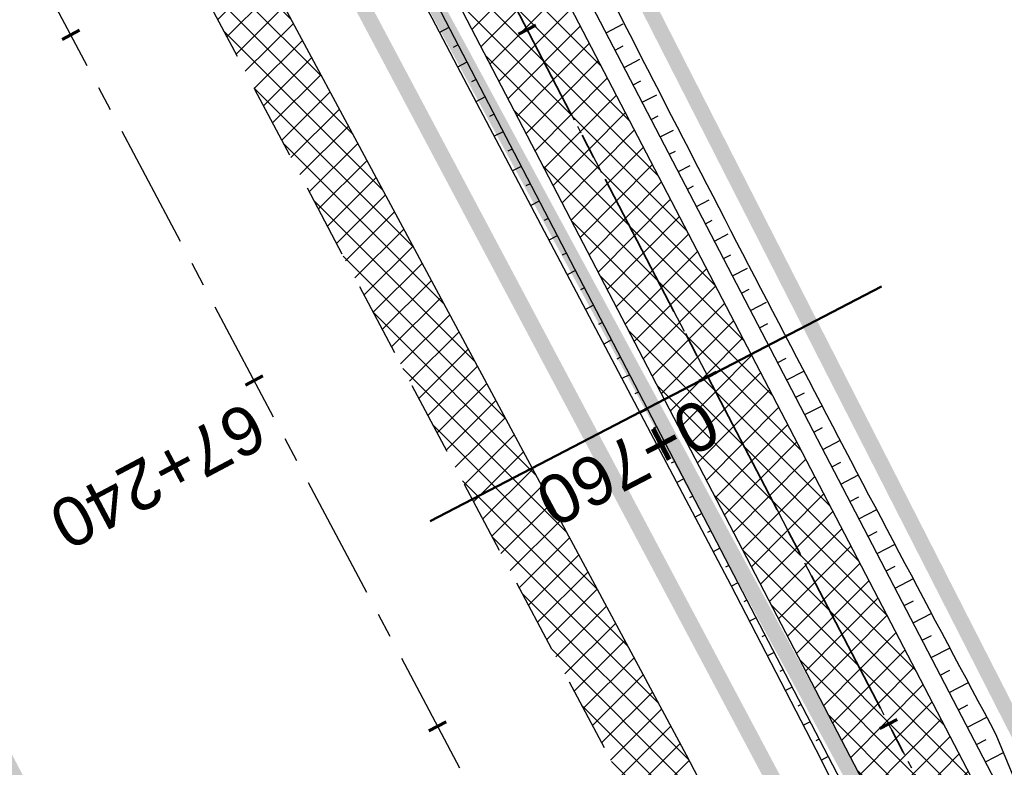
# Model space of a CAD drawing. Header units: metres. Extents: x 7529682 to 7533711, y 5721195 to 5727842.
# Tile 192 of 232: x 7530054 to 7530079, y 5727116 to 5727135. Entities that reach past the tile are written whole.
import ezdxf

# ---------------------------------------------------------------- set-up
doc = ezdxf.new("R2010")
doc.units = ezdxf.units.M
for name, pattern in [('817-dzialki-09-05-04$0$HIDDEN', [0.375, 0.25, -0.125]), ('ACAD_ISO05W100', [33, 24, -3, 0, -3, 0, -3]), ('CENTER', [50.800000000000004, 31.75, -6.35, 6.35, -6.35]), ('CENTER2', [28.575000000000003, 19.05, -3.175, 3.175, -3.175]), ('HIDDEN', [9.524999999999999, 6.35, -3.175])]:
    doc.linetypes.add(name, pattern=pattern)
for name, color, linetype in [('C-DROGI-SYTUACJA', 7, 'Continuous'), ('C-DROGI-SYTUACJA-ETYKIETY', 7, 'Continuous'), ('D-hatch-pobocza', 131, 'Continuous'), ('D-pobocza', 60, 'Continuous'), ('D-rowy', 160, 'Continuous'), ('D-skarpa', 2, 'Continuous'), ('D-skarpa-kreskowanie', 2, 'Continuous')]:
    doc.layers.add(name, color=color, linetype=linetype)
for name, color, linetype, lineweight, true_color in [('D-hatch-ciag-pieszo-rowerowy', 7, 'Continuous', 13, 0xff9f80), ('D-LR-etap-III', 7, '817-dzialki-09-05-04$0$HIDDEN', 50, 0x00008f), ('D-przekroje-pop', 7, 'Continuous', 50, 0x000099)]:
    doc.layers.add(name, color=color, linetype=linetype, lineweight=lineweight, true_color=true_color)
for name, color, linetype, lineweight in [('D-krawędzie', 3, 'Continuous', 30), ('D-obrzeża', 2, 'Continuous', 30), ('D-oś', 10, 'CENTER', 30), ('D-pas-drogowy', 7, 'ACAD_ISO05W100', 50)]:
    doc.layers.add(name, color=color, linetype=linetype, lineweight=lineweight)
doc.layers.add('poprzeczki', color=7, linetype='Continuous', true_color=0x0000c7)
doc.styles.get("Standard").update_dxf_attribs({"font": 'arial.ttf'})
pattern_1 = [(45, (0, 0), (-0.3367596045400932, 0.3367596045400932), []), (135, (0, 0), (-0.3367596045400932, -0.3367596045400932), [])]

# ---------------------------------------------------------------- blocks, each defined once
blk = doc.blocks.new('AeccTickLine')
at = {"color": 0, "linetype": 'ByBlock', "lineweight": -2}
blk.add_line((0, 1), (-3.673819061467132e-16, -1), dxfattribs=at)

msp = doc.modelspace()

# ---------------------------------------------------------------- hatches: boundary and pattern name
at = {"layer": 'D-hatch-ciag-pieszo-rowerowy'}
h = msp.add_hatch(dxfattribs=at)
h.set_pattern_fill('ANSI37', color=256, scale=0.15, style=0)
h.set_pattern_definition(pattern_1)
h.paths.add_polyline_path([(7530087.678862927, 5727092.355615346), (7530089.82643199, 5727093.64472505), (7530088.918086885, 5727095.394145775), (7530067.691098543, 5727136.189728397), (7530050.056161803, 5727169.469378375), (7530031.715691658, 5727204.15672467), (7530016.02393302, 5727233.701768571), (7529998.202331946, 5727267.633669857), (7529996.200073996, 5727266.069395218), (7530013.813315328, 5727232.534205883), (7530029.506689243, 5727202.986120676), (7530047.847139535, 5727168.298814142), (7530065.47768309, 5727135.027454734), (7530086.699342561, 5727094.242115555)])
at = {"layer": 'D-hatch-pobocza'}
h = msp.add_hatch(dxfattribs=at)
h.set_pattern_fill('ANSI37', color=256, scale=0.15, style=0)
h.set_pattern_definition(pattern_1)
h.paths.add_polyline_path([(7530033.2, 5727187.89), (7530019.74, 5727212.96), (7530009.309999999, 5727233.03), (7529993.271317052, 5727263.708224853), (7529991.73786403, 5727262.451863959), (7530006.701701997, 5727234.141132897), (7530044.198460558, 5727163.133456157), (7530082.890091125, 5727090.20043586), (7530088.410620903, 5727079.7730674), (7530090.482093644, 5727079.127608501), (7530082.53, 5727094.32), (7530071.3, 5727115.82), (7530059.019999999, 5727138.69), (7530045.92, 5727163.31)])

# ---------------------------------------------------------------- linework, layer by layer
at = {"layer": 'C-DROGI-SYTUACJA', "color": 10, "linetype": 'CENTER2', "lineweight": 35, "ltscale": 0.2}
msp.add_lwpolyline([(7529994.784814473, 5727271.452278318), (7530014.918624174, 5727233.117987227), (7530030.611190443, 5727203.571422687), (7530048.95165067, 5727168.884096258), (7530066.58439081, 5727135.608591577), (7530088.791572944, 5727092.929201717), (7530119.442360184, 5727037.047053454), (7530133.979593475, 5727010.093640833), (7530160.01702296, 5726961.449550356), (7530183.786607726, 5726917.332915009), (7530204.666096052, 5726877.528243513), (7530227.908566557, 5726832.904262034), (7530259.102442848, 5726774.825526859, 0.06358496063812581), (7530264.988877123, 5726766.578101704), (7530268.469625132, 5726762.818326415, -0.06508397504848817), (7530272.968742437, 5726756.474687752), (7530281.4242284, 5726740.503672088, -0.06508397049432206), (7530284.141528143, 5726733.216691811), (7530284.890711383, 5726729.972348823, 0.06446268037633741), (7530289.361782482, 5726717.936811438), (7530322.483990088, 5726654.998261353), (7530339.922145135, 5726621.886334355)], format="xyb", dxfattribs=at)
at = {"layer": 'D-krawędzie', "linetype": 'HIDDEN', "ltscale": 0.3}
msp.add_lwpolyline([(7529971.475882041, 5727300.786382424), (7530006.701701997, 5727234.141132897), (7530044.198460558, 5727163.133456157), (7530082.890091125, 5727090.20043586), (7530098.687472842, 5727060.36179238), (7530131.997785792, 5726997.210008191), (7530163.821737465, 5726937.096607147), (7530204.081352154, 5726861.012519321), (7530247.819962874, 5726778.438272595), (7530252.219999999, 5726770.26), (7530259.735272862, 5726756.89951491), (7530263.781713, 5726749.286762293), (7530270.196482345, 5726737.095956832), (7530272.433334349, 5726732.818899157), (7530276.00888925, 5726725.597700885), (7530279.7, 5726718.02), (7530284.501430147, 5726708.939695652), (7530291.375516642, 5726695.939652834), (7530296.045865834, 5726687.107244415), (7530304.46414878, 5726671.186868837), (7530316.603827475, 5726648.181421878)], dxfattribs=at)
at = {"layer": 'D-LR-etap-III', "ltscale": 10, "flags": 128}
msp.add_lwpolyline([(7531750.474471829, 5723895.103125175, 0.4, 0.4, 0), (7531750.505, 5723895.13, 0.4, 0.4, 0), (7531682.71, 5724022.92, 0.4, 0.4, 0), (7531619.177023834, 5724147.203692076, 0.4, 0.4, 0), (7531592.308960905, 5724198.48863389, 0.4, 0.4, 0), (7531553.263875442, 5724272.918564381, 0.4, 0.4, 0), (7531504.019999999, 5724366.79, 0.4, 0.4, 0), (7531482.09, 5724407.62, 0.4, 0.4, 0), (7531412.350402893, 5724541.182759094, 0.4, 0.4, 0), (7531388.463669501, 5724586.929768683, 0.4, 0.4, 0), (7531345.12, 5724669.94, 0.4, 0.4, 0), (7531127.66, 5725081.67, 0.4, 0.4, 0), (7531059.253139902, 5725211.040795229, 0.4, 0.4, 0), (7531008.007244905, 5725307.953830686, 0.4, 0.4, 0), (7530964.181635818, 5725390.835555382, 0.4, 0.4, 0), (7530914.557354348, 5725484.683561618, 0.4, 0.4, 0), (7530865.243241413, 5725577.493975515, 0.4, 0.4, 0), (7530840.085257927, 5725624.058651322, 0.4, 0.4, 0), (7530802.559525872, 5725694.924584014, 0.4, 0.4, 0), (7530755.54, 5725787.51, 0.4, 0.4, 0), (7530708.717810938, 5725876.303221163, 0.4, 0.4, 0), (7530695.12, 5725902.09, 0.4, 0.4, 0), (7530642.91397006, 5726001.07839487, 0.4, 0.4, 0), (7530634.934723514, 5726016.146615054, 0.4, 0.4, 0), (7530610.820000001, 5726061.929999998, 0.4, 0.4, 0), (7530610.820000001, 5726061.929999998, 0.4, 0.4, 0), (7530607.21, 5726063.51, 0.4, 0.4, 0), (7530597.42, 5726080.68, 0.4, 0.4, 0), (7530591.16, 5726088.44, 0.4, 0.4, 0), (7530581.28, 5726107.21, 0.4, 0.4, 0), (7530571.29, 5726130.56, 0.4, 0.4, 0), (7530549.554994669, 5726171.527317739, 0.4, 0.4, 0), (7530531.014309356, 5726206.473807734, 0.4, 0.4, 0), (7530516.461208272, 5726236.016618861, 0.4, 0.4, 0), (7530500.798929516, 5726266.141265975, 0.4, 0.4, 0), (7530491.349999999, 5726283.94, 0.4, 0.4, 0), (7530482.4, 5726303.41, 0.4, 0.4, 0), (7530482.4, 5726303.41, 0.4, 0.4, 0), (7530450.41, 5726357.28, 0.4, 0.4, 0), (7530397.759396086, 5726458.499907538, 0.4, 0.4, 0), (7530334.707815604, 5726583.664702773, 0.4, 0.4, 0), (7530303.939274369, 5726645.167943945, 0.4, 0.4, 0), (7530300.509779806, 5726651.777515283, 0.4, 0.4, 0), (7530289.213532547, 5726671.966724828, 0.4, 0.4, 0), (7530281.54, 5726685.57, 0.4, 0.4, 0), (7530261.37085633, 5726724.163374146, 0.4, 0.4, 0), (7530254.03, 5726738.21, 0.4, 0.4, 0), (7530197.219999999, 5726845.06, 0.4, 0.4, 0), (7530194.71, 5726849.15, 0.4, 0.4, 0), (7530195.92, 5726850.75, 0.4, 0.4, 0), (7530170.546669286, 5726892.961489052, 0.4, 0.4, 0), (7530143.174718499, 5726945.065838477, 0.4, 0.4, 0), (7530105.059999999, 5727018.32, 0.4, 0.4, 0), (7530100.059999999, 5727027.16, 0.4, 0.4, 0), (7530062.318670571, 5727099.625398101, 0.4, 0.4, 0), (7530015.378537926, 5727189.420463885, 0.4, 0.4, 0), (7529983.207960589, 5727250.206596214, 0.4, 0.4, 0), (7529953.284293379, 5727306.74720398, 0.4, 0.4, 0), (7529900.67053443, 5727406.15903814, 0.4, 0.4, 0), (7529890.630239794, 5727425.131178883, 0.4, 0.4, 0), (7529875.155383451, 5727454.426350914, 0.4, 0.4, 0), (7529857.560096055, 5727487.787346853, 0.4, 0.4, 0), (7529835.194401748, 5727530.19312405, 0.4, 0.4, 0), (7529811.740544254, 5727574.662079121, 0.4, 0.4, 0), (7529792.101859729, 5727611.922638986, 0.4, 0.4, 0), (7529768.066117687, 5727657.469613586, 0.4, 0.4, 0), (7529755.210566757, 5727682.131373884, 0.4, 0.4, 0), (7529753.309999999, 5727681.13, 0.4, 0.4, 0), (7529739.21, 5727707.77, 0.4, 0.4, 0), (7529735.394745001, 5727711.251990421, 0.4, 0.4, 0), (7529725.42, 5727730.2, 0.4, 0.4, 0), (7529723.55, 5727729.88, 0.4, 0.4, 0), (7529695.566668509, 5727782.932080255, 0.4, 0.4, 0), (7529717.67971874, 5727794.024357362, 0.4, 0.4, 0), (7529736.274870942, 5727758.647400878, 0.4, 0.4, 0), (7529736.274870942, 5727758.647400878, 0.4, 0.4, 0), (7529744.511003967, 5727750.406106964, 0.4, 0.4, 0), (7529744.511003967, 5727750.406106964, 0.4, 0.4, 0), (7529750.282568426, 5727738.549848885, 0.4, 0.4, 0), (7529777.108510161, 5727687.569424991, 0.4, 0.4, 0), (7529796.51537536, 5727651.329932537, 0.4, 0.4, 0), (7529814.937945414, 5727616.793170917, 0.4, 0.4, 0), (7529839.006722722, 5727572.303976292, 0.4, 0.4, 0), (7529860.617626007, 5727532.509108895, 0.4, 0.4, 0), (7529882.348967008, 5727491.504261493, 0.4, 0.4, 0), (7529904.865139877, 5727449.096370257, 0.4, 0.4, 0), (7529920.747384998, 5727418.884773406, 0.4, 0.4, 0), (7529946.676504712, 5727368.547487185, 0.4, 0.4, 0), (7529972.024701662, 5727320.573310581, 0.4, 0.4, 0), (7529987.740014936, 5727290.153392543, 0.4, 0.4, 0), (7529996.497385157, 5727273.661630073, 0.4, 0.4, 0), (7530017.541471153, 5727234.202689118, 0.4, 0.4, 0), (7530033.053657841, 5727204.864166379, 0.4, 0.4, 0), (7530051.622983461, 5727170.222745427, 0.4, 0.4, 0), (7530069.276612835, 5727137.015751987, 0.4, 0.4, 0), (7530089.385386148, 5727097.533639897, 0.4, 0.4, 0), (7530109.712512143, 5727060.746615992, 0.4, 0.4, 0), (7530136.769722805, 5727011.640131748, 0.4, 0.4, 0), (7530162.446686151, 5726962.743777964, 0.4, 0.4, 0), (7530187.674104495, 5726916.992101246, 0.4, 0.4, 0), (7530207.820739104, 5726879.335323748, 0.4, 0.4, 0), (7530230.625609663, 5726834.518686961, 0.4, 0.4, 0), (7530262.288093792, 5726776.61832811, 0.4, 0.4, 0), (7530277.509672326, 5726760.213143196, 0.4, 0.4, 0), (7530286.036865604, 5726744.106684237, 0.4, 0.4, 0), (7530288.097472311, 5726735.884066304, 0.4, 0.4, 0), (7530290.393870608, 5726725.046963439, 0.4, 0.4, 0), (7530296.17664807, 5726713.582980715, 0.4, 0.4, 0), (7530302.726195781, 5726701.18226779, 0.4, 0.4, 0), (7530325.685047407, 5726657.466383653, 0.4, 0.4, 0), (7530343.243978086, 5726623.648592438, 0.4, 0.4, 0), (7530360.229820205, 5726591.746871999, 0.4, 0.4, 0), (7530383.20855044, 5726548.059469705, 0.4, 0.4, 0), (7530406.017875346, 5726503.605514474, 0.4, 0.4, 0), (7530427.464919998, 5726462.620289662, 0.4, 0.4, 0), (7530447.9278544, 5726424.388014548, 0.4, 0.4, 0), (7530471.126878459, 5726379.920667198, 0.4, 0.4, 0), (7530490.501003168, 5726343.033350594, 0.4, 0.4, 0), (7530509.499458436, 5726306.733076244, 0.4, 0.4, 0), (7530529.890269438, 5726267.244072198, 0.4, 0.4, 0), (7530543.852446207, 5726238.990319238, 0.4, 0.4, 0), (7530554.808897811, 5726218.943990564, 0.4, 0.4, 0), (7530559.027108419, 5726212.223286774, 0.4, 0.4, 0), (7530563.060988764, 5726206.409670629, 0.4, 0.4, 0), (7530566.93354971, 5726200.463543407, 0.4, 0.4, 0), (7530569.771022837, 5726194.901501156, 0.4, 0.4, 0), (7530571.47319415, 5726191.282350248, 0.4, 0.4, 0), (7530572.839142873, 5726188.024533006, 0.4, 0.4, 0), (7530575.295071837, 5726182.034664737, 0.4, 0.4, 0), (7530579.736851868, 5726173.306070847, 0.4, 0.4, 0), (7530583.3, 5726167.41, 0.4, 0.4, 0), (7530593.4, 5726163.33, 0.4, 0.4, 0), (7530598.618375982, 5726155.264489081, 0.4, 0.4, 0), (7530608.258304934, 5726140.497132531, 0.4, 0.4, 0), (7530603.269999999, 5726136.83, 0.4, 0.4, 0), (7530606.53, 5726131.84, 0.4, 0.4, 0), (7530604.239057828, 5726124.21679044, 0.4, 0.4, 0), (7530605.847136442, 5726121.630127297, 0.4, 0.4, 0), (7530608.971611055, 5726116.164124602, 0.4, 0.4, 0), (7530618.114293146, 5726097.791111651, 0.4, 0.4, 0), (7530651.213125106, 5726034.959524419, 0.4, 0.4, 0), (7530670.243741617, 5725998.61095082, 0.4, 0.4, 0), (7530698.075474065, 5725945.952624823, 0.4, 0.4, 0), (7530716.505955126, 5725911.3051464, 0.4, 0.4, 0), (7530735.223454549, 5725875.667401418, 0.4, 0.4, 0), (7530752.504235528, 5725842.154920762, 0.4, 0.4, 0), (7530778.310652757, 5725793.501254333, 0.4, 0.4, 0), (7530797.499961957, 5725756.381811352, 0.4, 0.4, 0), (7530812.518974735, 5725728.28874362, 0.4, 0.4, 0), (7530820.039295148, 5725713.160404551, 0.4, 0.4, 0), (7530822.422446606, 5725710.193574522, 0.4, 0.4, 0), (7530833.154893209, 5725688.800634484, 0.4, 0.4, 0), (7530849.629354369, 5725656.158601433, 0.4, 0.4, 0), (7530867.98290276, 5725621.963939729, 0.4, 0.4, 0), (7530872.629809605, 5725612.88760475, 0.4, 0.4, 0), (7530880.354488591, 5725597.594500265, 0.4, 0.4, 0), (7530883.839446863, 5725593.389159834, 0.4, 0.4, 0), (7530891.782113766, 5725587.763349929, 0.4, 0.4, 0), (7530895.038670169, 5725584.280746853, 0.4, 0.4, 0), (7530897.033644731, 5725580.941110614, 0.4, 0.4, 0), (7530900.951646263, 5725579.945856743, 0.4, 0.4, 0), (7530904.80970798, 5725571.977328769, 0.4, 0.4, 0), (7530903.682362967, 5725568.566434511, 0.4, 0.4, 0), (7530908.900614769, 5725558.844845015, 0.4, 0.4, 0), (7530910.252030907, 5725545.671606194, 0.4, 0.4, 0), (7530912.872986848, 5725538.645543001, 0.4, 0.4, 0), (7530945.278171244, 5725478.464284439, 0.4, 0.4, 0), (7530959.692318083, 5725450.24628822, 0.4, 0.4, 0), (7531002.82670893, 5725368.192370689, 0.4, 0.4, 0), (7531044.703532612, 5725290.314293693, 0.4, 0.4, 0), (7531064.098839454, 5725253.212562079, 0.4, 0.4, 0), (7531083.010253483, 5725216.677517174, 0.4, 0.4, 0), (7531113.013137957, 5725158.465613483, 0.4, 0.4, 0), (7531137.364304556, 5725113.07076138, 0.4, 0.4, 0), (7531150.830830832, 5725086.711759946, 0.4, 0.4, 0), (7531159.745663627, 5725076.640848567, 0.4, 0.4, 0), (7531166.309999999, 5725074.58, 0.4, 0.4, 0), (7531172.29, 5725062.58, 0.4, 0.4, 0), (7531170.589828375, 5725055.605912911, 0.4, 0.4, 0), (7531173.732823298, 5725044.080706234, 0.4, 0.4, 0), (7531215.342008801, 5724964.859648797, 0.4, 0.4, 0), (7531238.054496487, 5724921.684649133, 0.4, 0.4, 0), (7531262.389821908, 5724875.282876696, 0.4, 0.4, 0), (7531295.587160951, 5724811.265731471, 0.4, 0.4, 0), (7531348.487908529, 5724712.362812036, 0.4, 0.4, 0), (7531363.740817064, 5724682.68394264, 0.4, 0.4, 0), (7531366.986905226, 5724675.865317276, 0.4, 0.4, 0), (7531382.541261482, 5724646.110625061, 0.4, 0.4, 0), (7531401.299165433, 5724610.874551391, 0.4, 0.4, 0), (7531428.964837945, 5724558.862274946, 0.4, 0.4, 0), (7531449.111202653, 5724520.397801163, 0.4, 0.4, 0), (7531477.292992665, 5724465.831467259, 0.4, 0.4, 0), (7531500.996290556, 5724421.112506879, 0.4, 0.4, 0), (7531512.121834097, 5724400.549045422, 0.4, 0.4, 0), (7531513.78163794, 5724396.757451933, 0.4, 0.4, 0), (7531526.32, 5724379.39, 0.4, 0.4, 0), (7531566.783642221, 5724302.73628205, 0.4, 0.4, 0), (7531578.579156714, 5724282.774819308, 0.4, 0.4, 0), (7531584.232619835, 5724273.111246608, 0.4, 0.4, 0), (7531590.109283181, 5724263.508189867, 0.4, 0.4, 0), (7531593.027899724, 5724258.771479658, 0.4, 0.4, 0), (7531595.711841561, 5724254.226824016, 0.4, 0.4, 0), (7531601.659976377, 5724243.898197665, 0.4, 0.4, 0), (7531606.097733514, 5724235.986407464, 0.4, 0.4, 0), (7531609.382207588, 5724230.799061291, 0.4, 0.4, 0), (7531611.580260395, 5724227.671180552, 0.4, 0.4, 0), (7531612.707802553, 5724225.86410867, 0.4, 0.4, 0), (7531618.665224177, 5724214.480919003, 0.4, 0.4, 0), (7531619.885522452, 5724212.333950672, 0.4, 0.4, 0), (7531620.931818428, 5724210.787064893, 0.4, 0.4, 0), (7531623.518605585, 5724207.111542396, 0.4, 0.4, 0), (7531626.143926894, 5724203.61306897, 0.4, 0.4, 0), (7531632.022984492, 5724196.485954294, 0.4, 0.4, 0), (7531653.949089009, 5724152.617641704, 0.4, 0.4, 0), (7531656.750690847, 5724143.103797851, 0.4, 0.4, 0), (7531659.61440691, 5724133.254504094, 0.4, 0.4, 0), (7531661.627147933, 5724128.646047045, 0.4, 0.4, 0.01093811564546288), (7531674.314987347, 5724101.43546424, 0.4, 0.4, 0), (7531685.137626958, 5724081.408252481, 0.4, 0.4, 0), (7531692.159945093, 5724066.277333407, 0.4, 0.4, 0), (7531699.662164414, 5724051.388120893, 0.4, 0.4, 0), (7531704.480624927, 5724040.808561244, 0.4, 0.4, 0), (7531704.480624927, 5724040.808561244, 0.4, 0.4, 0), (7531704.401251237, 5724037.368913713, 0.4, 0.4, 0), (7531720.383609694, 5724003.441317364, 0.4, 0.4, 0), (7531728.79890528, 5723986.206298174, 0.4, 0.4, 0), (7531733.237926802, 5723977.192631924, 0.4, 0.4, 0), (7531736.750027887, 5723969.505210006, 0.4, 0.4, 0), (7531737.336143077, 5723968.518916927, 0.4, 0.4, 0), (7531738.285051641, 5723967.699360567, 0.4, 0.4, 0), (7531742.180915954, 5723962.346428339, 0.4, 0.4, 0), (7531744.286141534, 5723958.615526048, 0.4, 0.4, 0), (7531755.393260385, 5723944.192617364, 0.4, 0.4, 0), (7531758.69, 5723936.76, 0.4, 0.4, 0), (7531780.08, 5723929.25, 0.4, 0.4, 0), (7531792.611989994, 5723906.337708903, 0.4, 0.4, 0), (7531792.611989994, 5723906.337708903, 0.4, 0.4, 0), (7531756.962094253, 5723883.055323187, 0.4, 0.4, 0), (7531750.46, 5723895.130000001, 0.4, 0.4, 0), (7531750.46, 5723895.130000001, 0, 0, 0)], format="xyseb", dxfattribs=at)
at = {"layer": 'D-obrzeża'}
for points in [[(7530255.070830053, 5726779.690066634), (7530226.803596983, 5726832.319792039), (7530203.558300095, 5726876.949199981), (7530182.682878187, 5726916.746119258), (7530158.915773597, 5726960.858151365), (7530132.878471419, 5727009.502004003), (7530118.344271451, 5727036.449792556), (7530087.649834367, 5727092.411522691), (7530086.699342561, 5727094.242115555), (7530065.47768309, 5727135.027454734), (7530047.847139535, 5727168.298814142), (7530029.506689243, 5727202.986120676), (7530013.813315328, 5727232.534205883), (7529993.681375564, 5727270.864936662)], [(7530097.920401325, 5727078.884914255), (7530089.894115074, 5727093.518343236), (7530067.691098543, 5727136.189728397), (7530050.056161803, 5727169.469378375), (7530031.715691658, 5727204.15672467), (7530016.02393302, 5727233.701768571), (7529998.204604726, 5727267.629342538)]]:
    msp.add_lwpolyline(points, dxfattribs=at)
at = {"layer": 'D-oś', "ltscale": 0.1}
msp.add_lwpolyline([(7530313.508365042, 5726646.547986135), (7530301.370075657, 5726669.550802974), (7530292.95179271, 5726685.471178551), (7530288.281443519, 5726694.303586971), (7530281.407357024, 5726707.303629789), (7530276.578826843, 5726716.435184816), (7530272.867295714, 5726724.054807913), (7530269.313944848, 5726731.231162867), (7530267.097066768, 5726735.470028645), (7530260.687746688, 5726747.650478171), (7530256.664309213, 5726755.219954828), (7530249.153360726, 5726768.572752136), (7530244.732367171, 5726776.789976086), (7530200.987754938, 5726859.375553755), (7530160.728462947, 5726935.45903188), (7530128.903273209, 5726995.57477155), (7530095.592978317, 5727058.726521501), (7530079.798237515, 5727088.5601794), (7530041.105041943, 5727161.496149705), (7530003.607351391, 5727232.505591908), (7529968.380651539, 5727299.152506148)], dxfattribs=at)
at = {"layer": 'D-oś', "ltscale": 0.03}
msp.add_lwpolyline([(7529994.784814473, 5727271.452278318), (7530014.918624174, 5727233.117987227), (7530030.611190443, 5727203.571422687), (7530048.95165067, 5727168.884096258), (7530066.58439081, 5727135.608591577), (7530088.791572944, 5727092.929201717), (7530119.442360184, 5727037.047053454), (7530133.979593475, 5727010.093640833), (7530160.01702296, 5726961.449550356), (7530183.786607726, 5726917.332915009), (7530204.666096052, 5726877.528243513), (7530227.908566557, 5726832.904262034), (7530259.102442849, 5726774.825526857, 0.06358496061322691), (7530264.988877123, 5726766.578101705), (7530268.469625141, 5726762.818326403, -0.06508397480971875), (7530272.968742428, 5726756.474687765), (7530281.424228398, 5726740.503672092, -0.06508397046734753), (7530284.141528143, 5726733.216691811), (7530284.890711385, 5726729.972348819, 0.06446268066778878), (7530289.361782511, 5726717.936811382), (7530322.48423269, 5726654.997800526)], format="xyb", dxfattribs=at)
at = {"layer": 'D-pas-drogowy', "ltscale": 0.2, "flags": 128}
msp.add_lwpolyline([(7531633.018560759, 5724182.834272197, 0.4, 0.4, 0), (7531617.558899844, 5724211.608162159, 0.4, 0.4, 0), (7531566.783642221, 5724302.73628205, 0.4, 0.4, 0), (7531538.419082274, 5724356.469679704, 0.4, 0.4, 0), (7531526.32, 5724379.39, 0.4, 0.4, 0), (7531516.102085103, 5724393.607319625, 0.4, 0.4, 0.001485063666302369), (7531513.78037409, 5724396.837773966, 0.4, 0.4, 0), (7531501.87, 5724413.41, 0.4, 0.4, 0), (7531474.926107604, 5724464.507896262, 0.4, 0.4, 0), (7531446.200436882, 5724518.992313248, 0.4, 0.4, 0), (7531424.962185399, 5724559.262257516, 0.4, 0.4, 0), (7531398.444460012, 5724609.565801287, 0.4, 0.4, 0), (7531379.647455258, 5724645.216004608, 0.4, 0.4, 0), (7531365.23, 5724672.56, 0.4, 0.4, 0), (7531341.305752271, 5724717.915356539, 0.4, 0.4, 0), (7531312.899996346, 5724771.788898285, 0.4, 0.4, 0), (7531292.590923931, 5724810.306502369, 0.4, 0.4, 0), (7531259.391619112, 5724873.271351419, 0.4, 0.4, 0), (7531233.740401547, 5724921.922582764, 0.4, 0.4, 0), (7531203.072738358, 5724980.092044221, 0.4, 0.4, 0), (7531173.471398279, 5725036.225177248, 0.4, 0.4, 0), (7531168.269999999, 5725046.09, 0.4, 0.4, 0), (7531172.29, 5725062.58, 0.4, 0.4, 0), (7531166.309999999, 5725074.58, 0.4, 0.4, 0), (7531150.32, 5725079.6, 0.4, 0.4, 0), (7531141.5, 5725096.43, 0.4, 0.4, 0), (7531109.311735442, 5725157.814415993, 0.4, 0.4, 0), (7531086.641300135, 5725201.047918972, 0.4, 0.4, 0), (7531059.198258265, 5725253.383662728, 0.4, 0.4, 0), (7531028.206828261, 5725312.48946212, 0.4, 0.4, 0), (7530999.104694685, 5725367.990143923, 0.4, 0.4, 0), (7530956.247527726, 5725449.724815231, 0.4, 0.4, 0), (7530924.397774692, 5725510.463768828, 0.4, 0.4, 0), (7530897.509999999, 5725561.74, 0.4, 0.4, 0), (7530894.46, 5725566.14, 0.4, 0.4, 0), (7530892.16, 5725570.49, 0.4, 0.4, 0), (7530869.362688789, 5725613.307018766, 0.4, 0.4, 0), (7530861.693971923, 5725627.704613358, 0.4, 0.4, 0), (7530852.74, 5725644.52, 0.4, 0.4, 0), (7530831.509999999, 5725684.2, 0.4, 0.4, 0), (7530811.13, 5725722.52, 0.4, 0.4, 0), (7530792.3476413, 5725757.940652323, 0.4, 0.4, 0), (7530768.03, 5725803.8, 0.4, 0.4, 0), (7530748.768542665, 5725840.178507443, 0.4, 0.4, 0), (7530727.7, 5725879.97, 0.4, 0.4, 0), (7530712.0981582, 5725909.54523909, 0.4, 0.4, 0), (7530693.644105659, 5725944.645156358, 0.4, 0.4, 0), (7530665.702224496, 5725997.538976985, 0.4, 0.4, 0), (7530641.759999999, 5726042.88, 0.4, 0.4, 0), (7530616.5, 5726091.48, 0.4, 0.4, 0), (7530604.628439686, 5726114.319880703, 0.4, 0.4, -0.007762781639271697), (7530602.5, 5726118.43, 0.4, 0.4, 0), (7530603.992037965, 5726123.394821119, 0.4, 0.4, 0), (7530606.53, 5726131.84, 0.4, 0.4, 0), (7530603.269999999, 5726136.83, 0.4, 0.4, 0), (7530593.775620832, 5726151.368713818, 0.4, 0.4, 0), (7530590.202637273, 5726156.84001263, 0.4, 0.4, 0), (7530583.3, 5726167.41, 0.4, 0.4, 0), (7530580.578343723, 5726170.427567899, 0.4, 0.4, 0), (7530575.849999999, 5726175.67, 0.4, 0.4, 0), (7530569.009999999, 5726186.66, 0.4, 0.4, 0), (7530562.555322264, 5726199.189409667, 0.4, 0.4, 0), (7530555.67, 5726211.39, 0.4, 0.4, 0), (7530548.29, 5726224.23, 0.4, 0.4, 0), (7530540.58, 5726237.71, 0.4, 0.4, 0), (7530532.679999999, 5726252.65, 0.4, 0.4, 0), (7530524.059999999, 5726269.35, 0.4, 0.4, 0), (7530502.82, 5726309.91, 0.4, 0.4, 0), (7530488.83, 5726336.63, 0.4, 0.4, 0), (7530466.03, 5726380.16, 0.4, 0.4, 0), (7530438.469999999, 5726432.77, 0.4, 0.4, 0), (7530424.53, 5726459.09, 0.4, 0.4, 0), (7530401.63, 5726502.97, 0.4, 0.4, 0), (7530383.38, 5726538.06, 0.4, 0.4, 0), (7530353.969999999, 5726593.52, 0.4, 0.4, 0), (7530338.469999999, 5726622.74, 0.4, 0.4, 0), (7530322.009999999, 5726653.88, 0.4, 0.4, 0), (7530297.54, 5726700.33, 0.4, 0.4, 0), (7530287.38, 5726719.6, 0.4, 0.4, 0), (7530285.94993921, 5726722.315508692, 0.4, 0.4, 0), (7530280.259999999, 5726733.12, 0.4, 0.4, 0), (7530266.73, 5726758.74, 0.4, 0.4, 0), (7530260.42, 5726770.47, 0.4, 0.4, 0), (7530253.25, 5726783.82, 0.4, 0.4, 0), (7530244.95, 5726799.33, 0.4, 0.4, 0), (7530239.389999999, 5726808.49, 0.4, 0.4, 0), (7530238.29, 5726807.9, 0.4, 0.4, 0), (7530218.11, 5726850.67, 0.4, 0.4, 0), (7530175.906646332, 5726928.168028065, 0.4, 0.4, 0), (7530096.679999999, 5727076.15, 0.4, 0.4, 0), (7530094.679999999, 5727079.89, 0.4, 0.4, 0), (7530064.59693469, 5727135.522637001, 0.4, 0.4, 0), (7530046.730970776, 5727168.8921561, 0.4, 0.4, 0), (7530025.803045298, 5727208.461374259, 0.4, 0.4, 0), (7530012.846501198, 5727232.979315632, 0.4, 0.4, 0), (7529994.15, 5727268.45, 0.4, 0.4, 0), (7529981.670868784, 5727291.93018666, 0.4, 0.4, 0), (7529949.889999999, 5727351.73, 0.4, 0.4, 0), (7529924.75, 5727399.03, 0.4, 0.4, 0), (7529915.515824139, 5727417.099754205, 0.4, 0.4, 0), (7529885.83, 5727475.19, 0.4, 0.4, 0), (7529862.559999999, 5727519.97, 0.4, 0.4, 0), (7529852.984923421, 5727538.191086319, 0.4, 0.4, 0), (7529836.513084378, 5727569.51130111, 0.4, 0.4, 0), (7529815.36890814, 5727609.140983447, 0.4, 0.4, 0), (7529792.795203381, 5727651.247499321, 0.4, 0.4, 0), (7529774.199114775, 5727685.858348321, 0.4, 0.4, 0), (7529746.966026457, 5727736.059440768, 0.4, 0.4, 0), (7529733.92, 5727757.62, 0.4, 0.4, 0), (7529708.607472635, 5727806.388536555, 0.4, 0.4, 0), (7529688.491967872, 5727796.344621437, 0.4, 0.4, 0), (7529723.55, 5727729.88, 0.4, 0.4, 0), (7529725.42, 5727730.2, 0.4, 0.4, 0), (7529735.38, 5727711.28, 0.4, 0.4, 0), (7529739.21, 5727707.77, 0.4, 0.4, 0), (7529753.309999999, 5727681.13, 0.4, 0.4, 0), (7529755.178396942, 5727682.114424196, 0.4, 0.4, 0), (7529792.101859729, 5727611.922638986, 0.4, 0.4, 0), (7529811.740544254, 5727574.662079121, 0.4, 0.4, 0), (7529835.194401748, 5727530.19312405, 0.4, 0.4, 0), (7529857.560096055, 5727487.787346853, 0.4, 0.4, 0), (7529875.155383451, 5727454.426350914, 0.4, 0.4, 0), (7529890.630239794, 5727425.131178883, 0.4, 0.4, 0), (7529900.67053443, 5727406.15903814, 0.4, 0.4, 0), (7529953.284293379, 5727306.74720398, 0.4, 0.4, 0), (7529983.207960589, 5727250.206596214, 0.4, 0.4, 0), (7530015.378537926, 5727189.420463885, 0.4, 0.4, 0), (7530062.318670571, 5727099.625398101, 0.4, 0.4, 0), (7530100.059999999, 5727027.16, 0.4, 0.4, 0), (7530105.059999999, 5727018.32, 0.4, 0.4, 0), (7530143.174718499, 5726945.065838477, 0.4, 0.4, 0), (7530170.546669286, 5726892.961489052, 0.4, 0.4, 0), (7530195.92, 5726850.75, 0.4, 0.4, 0), (7530194.71, 5726849.15, 0.4, 0.4, 0), (7530197.219999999, 5726845.06, 0.4, 0.4, 0), (7530254.03, 5726738.21, 0.4, 0.4, 0), (7530261.37085633, 5726724.163374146, 0.4, 0.4, 0), (7530281.54, 5726685.57, 0.4, 0.4, 0), (7530289.213532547, 5726671.966724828, 0.4, 0.4, 0), (7530300.509779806, 5726651.777515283, 0.4, 0.4, 0), (7530303.939274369, 5726645.167943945, 0.4, 0.4, 0), (7530334.707815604, 5726583.664702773, 0.4, 0.4, 0), (7530397.759396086, 5726458.499907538, 0.4, 0.4, 0), (7530450.41, 5726357.28, 0.4, 0.4, 0), (7530482.4, 5726303.41, 0.4, 0.4, 0), (7530483.687990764, 5726301.003383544, 0.4, 0.4, 0), (7530491.349999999, 5726283.94, 0.4, 0.4, 0), (7530512.67, 5726243.78, 0.4, 0.4, 0), (7530529.429999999, 5726209.46, 0.4, 0.4, 0), (7530571.29, 5726130.56, 0.4, 0.4, 0), (7530581.28, 5726107.21, 0.4, 0.4, 0), (7530591.16, 5726088.44, 0.4, 0.4, 0), (7530597.42, 5726080.68, 0.4, 0.4, 0), (7530607.21, 5726063.51, 0.4, 0.4, 0), (7530610.820000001, 5726061.929999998, 0.4, 0.4, 0), (7530634.934723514, 5726016.146615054, 0.4, 0.4, 0), (7530642.91397006, 5726001.07839487, 0.4, 0.4, 0), (7530695.12, 5725902.09, 0.4, 0.4, 0), (7530708.717810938, 5725876.303221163, 0.4, 0.4, 0), (7530755.54, 5725787.51, 0.4, 0.4, 0), (7530802.559525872, 5725694.924584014, 0.4, 0.4, 0), (7530840.085257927, 5725624.058651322, 0.4, 0.4, 0), (7530865.243241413, 5725577.493975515, 0.4, 0.4, 0), (7530914.557354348, 5725484.683561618, 0.4, 0.4, 0), (7530964.181635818, 5725390.835555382, 0.4, 0.4, 0), (7531008.007244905, 5725307.953830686, 0.4, 0.4, 0), (7531059.253139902, 5725211.040795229, 0.4, 0.4, 0), (7531127.66, 5725081.67, 0.4, 0.4, 0), (7531345.12, 5724669.94, 0.4, 0.4, 0), (7531388.463669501, 5724586.929768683, 0.4, 0.4, 0), (7531412.350402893, 5724541.182759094, 0.4, 0.4, 0), (7531482.09, 5724407.62, 0.4, 0.4, 0), (7531504.019999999, 5724366.79, 0.4, 0.4, 0), (7531519.374444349, 5724337.520497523, 0.4, 0.4, 0), (7531563.748815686, 5724252.931583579, 0.4, 0.4, 0), (7531602.175111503, 5724179.681224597, 0.4, 0.4, 0), (7531619.177023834, 5724147.203692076, 0.4, 0.4, 0), (7531625.038493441, 5724135.63500206, 0.4, 0.4, 0), (7531656.796442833, 5724073.31633882, 0.4, 0.4, 0), (7531675.12, 5724037.36, 0.4, 0.4, 0), (7531682.71, 5724022.92, 0.4, 0.4, 0), (7531705.565196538, 5723979.810545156, 0.4, 0.4, 0), (7531736.605941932, 5723921.261514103, 0.4, 0.4, 0), (7531750.46, 5723895.130000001, 0.4, 0.4, 0), (7531740.769999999, 5723886.56, 0.4, 0.4, 0), (7531732.86, 5723885, 0.4, 0.4, 0), (7531722.179999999, 5723887.77, 0.4, 0.4, 0), (7531729.87, 5723862.17, 0.4, 0.4, 0), (7531742.92, 5723861.93, 0.4, 0.4, 0), (7531763.71, 5723859.52, 0.4, 0.4, 0), (7531768.42, 5723854.12, 0.4, 0.4, 0), (7531787.42, 5723817.97, 0.4, 0.4, 0), (7531795.57, 5723809.82, 0.4, 0.4, 0), (7531816.346897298, 5723819.850397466, 0.4, 0.4, 0), (7531816.346897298, 5723819.850397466, 0.4, 0.4, 0), (7531805.059999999, 5723843.23, 0.4, 0.4, 0), (7531803.61, 5723886.23, 0.4, 0.4, 0), (7531803.61, 5723886.23, 0.4, 0.4, 0), (7531780.08, 5723929.25, 0.4, 0.4, 0), (7531758.69, 5723936.76, 0.4, 0.4, 0), (7531749.3590272, 5723946.412126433, 0.4, 0.4, 0), (7531742.71, 5723953.29, 0.4, 0.4, 0), (7531735.177368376, 5723967.877529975, 0.4, 0.4, 0), (7531722.37, 5723992.68, 0.4, 0.4, 0), (7531705.041669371, 5724030.885563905, 0.4, 0.4, 0), (7531699.469999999, 5724043.17, 0.4, 0.4, 0), (7531692.69, 5724058.11, 0.4, 0.4, 0), (7531679.672010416, 5724084.016803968, 0.4, 0.4, 0), (7531674.55, 5724094.21, 0.4, 0.4, 0), (7531666.633166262, 5724114.002855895, 0.4, 0.4, 0), (7531649, 5724153.82, 0.4, 0.4, 0), (7531641.49, 5724149.34, 0.4, 0.4, 0), (7531626.04, 5724179.34, 0.4, 0.4, 0), (7531633.03, 5724182.84, 0, 0, 0)], format="xyseb", dxfattribs=at)
at = {"layer": 'D-pobocza'}
for points in [[(7529998.605358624, 5727267.941621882), (7530016.466056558, 5727233.935281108), (7530032.157492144, 5727204.390845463), (7530050.498179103, 5727169.703089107), (7530068.133781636, 5727136.422183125), (7530090.335136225, 5727093.753992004), (7530120.979684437, 5727037.883218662), (7530135.521164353, 5727010.921932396), (7530161.558772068, 5726962.277508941), (7530185.331829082, 5726918.154429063), (7530206.217010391, 5726878.338904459), (7530218.181818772, 5726855.367276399)], [(7529995.799622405, 5727265.75654029), (7530013.37119179, 5727232.300693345), (7530029.06488876, 5727202.751999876), (7530047.405122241, 5727168.065103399), (7530065.034999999, 5727134.795000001), (7530087.248009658, 5727092.104411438), (7530117.905035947, 5727036.210888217), (7530132.438022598, 5727009.265349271), (7530158.475273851, 5726960.621591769), (7530182.241386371, 5726916.511400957), (7530203.115181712, 5726876.717582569), (7530214.729929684, 5726854.418046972)], [(7530090.482093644, 5727079.127608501), (7530082.53, 5727094.32), (7530071.3, 5727115.82), (7530059.019999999, 5727138.69), (7530045.92, 5727163.31), (7530033.2, 5727187.89), (7530019.74, 5727212.96), (7530009.309999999, 5727233.03), (7529993.271317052, 5727263.708224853)]]:
    msp.add_lwpolyline(points, dxfattribs=at)
at = {"layer": 'D-przekroje-pop', "extrusion": (0.4615801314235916, -0.8870985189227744, 0), "elevation": -1604792.986915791}
msp.add_lwpolyline([(9323447.921297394, 0), (9323442.921297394, 0), (9323434.921297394, 0)], dxfattribs=at)
at = {"layer": 'D-rowy', "linetype": 'HIDDEN', "ltscale": 0.1, "const_width": 0.4, "flags": 128}
msp.add_lwpolyline([(7530210.965394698, 5726857.16211251), (7530158.808792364, 5726954.519938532), (7530122.464669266, 5727022.753138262), (7530095.922217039, 5727072.858853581), (7530086.314342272, 5727091.113489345), (7530063.160349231, 5727134.708802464), (7530033.596430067, 5727190.758948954), (7530021.340025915, 5727213.675792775), (7530002.618519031, 5727249.035669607), (7529995.395546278, 5727262.502730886), (7529988.788851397, 5727275.205991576), (7529976.334113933, 5727299.005978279), (7529958.125259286, 5727333.487695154), (7529939.362448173, 5727369.129441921), (7529923.146313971, 5727399.734195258), (7529918.218542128, 5727408.984561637), (7529909.126483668, 5727427.527341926), (7529905.375875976, 5727434.673095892), (7529896.191914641, 5727451.151510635), (7529887.55708824, 5727467.230740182), (7529877.124171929, 5727486.656759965), (7529866.165565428, 5727506.778058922), (7529855.760289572, 5727526.176090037), (7529840.706671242, 5727554.897669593), (7529824.517708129, 5727585.588223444), (7529810.515313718, 5727612.292486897), (7529795.682036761, 5727640.076805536), (7529780.37897635, 5727668.689653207), (7529772.315107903, 5727684.077842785), (7529762.635420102, 5727702.446986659), (7529747.00719319, 5727732.117330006), (7529740.675640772, 5727744.953535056)], dxfattribs=at)
at = {"layer": 'D-skarpa', "linetype": 'Continuous'}
msp.add_lwpolyline([(7530030.431782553, 5727199.741822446), (7530035.052693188, 5727190.87329266), (7530037.371229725, 5727186.443300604), (7530047.106618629, 5727167.908560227), (7530048.985841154, 5727164.302759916), (7530060.71729615, 5727142.226215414), (7530063.088872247, 5727137.824305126), (7530064.793422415, 5727134.659554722), (7530065.441953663, 5727133.429791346), (7530072.440026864, 5727120.162010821), (7530074.738294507, 5727115.721505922), (7530075.26570854, 5727114.649790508)], dxfattribs=at)
msp.add_lwpolyline([(7530038.674386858, 5727192.788214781), (7530041.0941178, 5727188.411727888, 0.005106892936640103), (7530048.019721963, 5727175.105886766), (7530050.487943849, 5727170.755038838), (7530050.929185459, 5727169.929691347), (7530052.845093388, 5727166.347783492), (7530055.20337157, 5727161.938826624), (7530057.586139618, 5727157.542846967, 0.004756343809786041), (7530066.945016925, 5727139.86768201), (7530068.606008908, 5727136.679850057), (7530069.253834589, 5727135.413210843, 0.004966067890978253), (7530079.062498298, 5727116.625357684), (7530079.208245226, 5727116.349122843), (7530080.55193706, 5727113.106798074, 0.00737706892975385)], format="xyb", dxfattribs=at)
at = {"layer": 'D-skarpa-kreskowanie', "linetype": 'Continuous'}
for p, q in [((7530069.248505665, 5727134.279824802, 107.9890559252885), (7530069.683835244, 5727134.506337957, 107.6618834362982)), ((7530065.232946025, 5727134.41464724, 107.8569922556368), (7530064.989405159, 5727134.287926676, 107.6739536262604)), ((7530065.463720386, 5727133.971089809, 107.8575177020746), (7530065.343182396, 5727133.908370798, 107.7669259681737)), ((7530069.479295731, 5727133.836275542, 107.9895764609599), (7530069.688747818, 5727133.945258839, 107.8321624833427)), ((7530065.694495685, 5727133.527532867, 107.8580428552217), (7530065.455885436, 5727133.403377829, 107.6787150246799)), ((7530069.710085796, 5727133.392726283, 107.9900969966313), (7530070.112564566, 5727133.602146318, 107.6876135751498)), ((7530065.925285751, 5727133.083983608, 107.8585633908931), (7530065.807220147, 5727133.022551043, 107.7698310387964)), ((7530069.940875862, 5727132.949177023, 107.9906175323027), (7530070.133902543, 5727133.049613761, 107.84554808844)), ((7530070.171665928, 5727132.505627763, 107.9911380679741), (7530070.541293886, 5727132.697954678, 107.7133437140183)), ((7530066.156075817, 5727132.640434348, 107.8590839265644), (7530065.92242365, 5727132.518859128, 107.6834823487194)), ((7530066.386865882, 5727132.196885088, 107.8596044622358), (7530066.27127932, 5727132.136742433, 107.7727352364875)), ((7530070.402455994, 5727132.062078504, 107.9916586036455), (7530070.579057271, 5727132.153968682, 107.8589336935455)), ((7530066.617655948, 5727131.753335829, 107.8601249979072), (7530066.388961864, 5727131.634340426, 107.6882496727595)), ((7530070.63324606, 5727131.618529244, 107.9921791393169), (7530070.970023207, 5727131.79376304, 107.7390738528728)), ((7530066.848446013, 5727131.309786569, 107.8606455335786), (7530066.735338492, 5727131.250933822, 107.7756394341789)), ((7530070.864036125, 5727131.174979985, 107.9926996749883), (7530071.024211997, 5727131.258323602, 107.872319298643)), ((7530067.07923608, 5727130.86623731, 107.86116606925), (7530066.855500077, 5727130.749821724, 107.6930169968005)), ((7530071.094826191, 5727130.731430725, 107.9932202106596), (7530071.398924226, 5727130.889660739, 107.7646749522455)), ((7530067.310026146, 5727130.42268805, 107.8616866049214), (7530067.199397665, 5727130.365125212, 107.7785436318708)), ((7530071.325616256, 5727130.287881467, 107.993740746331), (7530071.483927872, 5727130.370255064, 107.8747614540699)), ((7530067.540816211, 5727129.979138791, 107.8622071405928), (7530067.32203829, 5727129.865303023, 107.69778432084)), ((7530071.556406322, 5727129.844332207, 107.9942612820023), (7530071.885554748, 5727130.015596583, 107.7468893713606)), ((7530067.771606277, 5727129.535589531, 107.8627276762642), (7530067.663456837, 5727129.479316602, 107.781447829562)), ((7530071.787196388, 5727129.400782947, 107.9947818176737), (7530071.958033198, 5727129.489673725, 107.8663891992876)), ((7530068.002396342, 5727129.092040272, 107.8632482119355), (7530067.788576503, 5727128.980784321, 107.7025516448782)), ((7530072.017986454, 5727128.957233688, 107.995302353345), (7530072.37218527, 5727129.141532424, 107.7291037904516)), ((7530068.233186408, 5727128.648491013, 107.8637687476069), (7530068.127516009, 5727128.593507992, 107.7843520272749)), ((7530072.24877652, 5727128.513684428, 107.9958228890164), (7530072.432138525, 5727128.609092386, 107.858016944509)), ((7530068.463976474, 5727128.204941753, 107.8642892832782), (7530068.255114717, 5727128.09626562, 107.7073189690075)), ((7530072.479566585, 5727128.070135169, 107.9963434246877), (7530072.858815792, 5727128.267468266, 107.7113182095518)), ((7530068.694766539, 5727127.761392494, 107.8648098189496), (7530068.591575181, 5727127.707699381, 107.7872562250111)), ((7530072.710356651, 5727127.626585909, 107.9968639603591), (7530072.906243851, 5727127.728511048, 107.8496446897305)), ((7530072.941146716, 5727127.183036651, 107.9973844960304), (7530073.345446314, 5727127.393404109, 107.6935326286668)), ((7530068.925556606, 5727127.317843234, 107.8653303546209), (7530068.721652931, 5727127.211746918, 107.7120862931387)), ((7530069.156346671, 5727126.874293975, 107.8658508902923), (7530069.055634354, 5727126.821890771, 107.7901604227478)), ((7530073.171936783, 5727126.739487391, 107.9979050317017), (7530073.380349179, 5727126.847929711, 107.8412724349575)), ((7530069.387136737, 5727126.430744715, 107.8663714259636), (7530069.188191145, 5727126.327228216, 107.716853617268)), ((7530073.402726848, 5727126.295938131, 107.9984255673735), (7530073.832019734, 5727126.519310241, 107.6757899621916)), ((7530069.617926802, 5727125.987195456, 107.8668919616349), (7530069.519693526, 5727125.936082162, 107.7930646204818)), ((7530073.633516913, 5727125.852388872, 107.9989461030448), (7530073.849611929, 5727125.964828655, 107.8365396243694)), ((7530073.86430698, 5727125.408839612, 107.9994666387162), (7530074.299394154, 5727125.635226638, 107.6724763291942)), ((7530069.848716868, 5727125.543646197, 107.8674124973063), (7530069.654729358, 5727125.442709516, 107.7216209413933)), ((7530070.079506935, 5727125.100096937, 107.8679330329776), (7530069.9837527, 5727125.050273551, 107.7959688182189)), ((7530074.095097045, 5727124.965290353, 107.9999871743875), (7530074.314089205, 5727125.079237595, 107.8354033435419)), ((7530070.310296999, 5727124.656547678, 107.8684535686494), (7530070.121267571, 5727124.558190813, 107.7263882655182)), ((7530074.325887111, 5727124.521741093, 108.0005077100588), (7530074.766768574, 5727124.751143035, 107.6691626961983)), ((7530070.541087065, 5727124.212998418, 107.8689741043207), (7530070.447811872, 5727124.16446494, 107.798873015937)), ((7530074.556677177, 5727124.078191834, 108.0010282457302), (7530074.77856648, 5727124.193646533, 107.8342670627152)), ((7530074.787467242, 5727123.634642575, 108.0015487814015), (7530075.234142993, 5727123.867059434, 107.6658490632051)), ((7530070.771877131, 5727123.769449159, 107.8694946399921), (7530070.587805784, 5727123.673672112, 107.7311555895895)), ((7530071.002667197, 5727123.325899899, 107.8700151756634), (7530070.911871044, 5727123.27865633, 107.8017772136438)), ((7530075.018257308, 5727123.191093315, 108.0020693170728), (7530075.243043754, 5727123.308055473, 107.83313078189)), ((7530071.233457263, 5727122.882350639, 107.8705357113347), (7530071.054343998, 5727122.78915341, 107.7359229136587)), ((7530075.249047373, 5727122.747544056, 108.0025898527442), (7530075.701517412, 5727122.982975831, 107.6625354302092)), ((7530071.464247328, 5727122.43880138, 107.8710562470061), (7530071.375930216, 5727122.39284772, 107.8046814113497)), ((7530075.47983744, 5727122.303994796, 108.0031103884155), (7530075.707521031, 5727122.422464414, 107.8319945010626)), ((7530071.695037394, 5727121.995252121, 107.8715767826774), (7530071.520882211, 5727121.904634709, 107.7406902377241)), ((7530075.710627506, 5727121.860445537, 108.0036309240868), (7530076.168891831, 5727122.098892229, 107.6592217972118)), ((7530071.925827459, 5727121.551702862, 107.8720973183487), (7530071.839989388, 5727121.50703911, 107.8075856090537)), ((7530075.941417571, 5727121.416896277, 108.0041514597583), (7530076.171998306, 5727121.536873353, 107.8308582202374)), ((7530072.156617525, 5727121.108153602, 107.8726178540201), (7530071.987420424, 5727121.020116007, 107.7454575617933)), ((7530076.172207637, 5727120.973347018, 108.0046719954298), (7530076.636266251, 5727121.214808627, 107.6559081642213)), ((7530072.387407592, 5727120.664604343, 107.8731383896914), (7530072.304048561, 5727120.6212305, 107.8104898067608)), ((7530076.402997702, 5727120.529797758, 108.0051925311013), (7530076.636475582, 5727120.651282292, 107.8297219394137)), ((7530072.618197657, 5727120.221055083, 107.8736589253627), (7530072.453753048, 5727120.135490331, 107.7500703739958)), ((7530076.633787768, 5727120.086248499, 108.0057130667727), (7530077.10364067, 5727120.330725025, 107.6525945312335)), ((7530072.848987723, 5727119.777505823, 107.8741794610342), (7530072.766283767, 5727119.734472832, 107.8120232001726)), ((7530076.864577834, 5727119.64269924, 108.0062336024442), (7530077.100952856, 5727119.765691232, 107.8285856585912)), ((7530073.079777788, 5727119.333956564, 107.8746999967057), (7530072.913406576, 5727119.247389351, 107.7496635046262)), ((7530077.0953679, 5727119.19914998, 108.0067541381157), (7530077.57101509, 5727119.446641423, 107.6492808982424)), ((7530073.310567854, 5727118.890407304, 107.8752205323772), (7530073.226900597, 5727118.846873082, 107.8123403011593)), ((7530077.326157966, 5727118.755600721, 108.0072746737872), (7530077.565430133, 5727118.880100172, 107.8274493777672)), ((7530073.54135792, 5727118.446858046, 107.8757410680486), (7530073.373060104, 5727118.359288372, 107.749256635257)), ((7530077.556948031, 5727118.312051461, 108.0077952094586), (7530078.03838951, 5727118.562557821, 107.645967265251)), ((7530073.772147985, 5727118.003308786, 107.8762616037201), (7530073.687517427, 5727117.959273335, 107.8126574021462)), ((7530077.787738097, 5727117.868502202, 108.0083157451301), (7530078.029907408, 5727117.99450911, 107.826313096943)), ((7530078.018528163, 5727117.424952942, 108.0088362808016), (7530078.505763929, 5727117.678474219, 107.6426536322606)), ((7530074.002938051, 5727117.559759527, 107.8767821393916), (7530073.832713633, 5727117.471187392, 107.7488497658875)), ((7530074.233728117, 5727117.116210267, 107.8773026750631), (7530074.148134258, 5727117.071673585, 107.8129745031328)), ((7530078.249318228, 5727116.981403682, 108.0093568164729), (7530078.494384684, 5727117.10891805, 107.8251768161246)), ((7530074.464518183, 5727116.672661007, 107.8778232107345), (7530074.292367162, 5727116.583086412, 107.7484428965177)), ((7530078.480108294, 5727116.537854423, 108.0098773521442), (7530078.973138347, 5727116.794390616, 107.639339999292)), ((7530074.695308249, 5727116.229111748, 107.878343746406), (7530074.608751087, 5727116.184073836, 107.8132916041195)), ((7530078.710898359, 5727116.094305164, 108.0102371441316), (7530078.958751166, 5727116.223269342, 107.8239630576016)), ((7530078.941688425, 5727115.650755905, 108.0074576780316), (7530079.399408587, 5727115.888919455, 107.663457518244)), ((7530074.926098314, 5727115.785562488, 107.8788642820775), (7530074.75148339, 5727115.694705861, 107.7476322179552))]:
    msp.add_line(p, q, dxfattribs=at)

# ---------------------------------------------------------------- block references
at = {"layer": 'C-DROGI-SYTUACJA-ETYKIETY', "color": 2, "linetype": 'Continuous', "lineweight": 60, "xscale": 0.25, "yscale": 0.25, "zscale": 0.25, "rotation": 297.9463571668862}
for p in [(7530055.571713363, 5727134.226737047), (7530060.25816039, 5727125.392869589), (7530064.944607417, 5727116.559002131)]:
    msp.add_blockref('AeccTickLine', p, dxfattribs=at)
at = {"layer": 'poprzeczki', "color": 2, "linetype": 'Continuous', "lineweight": 60, "xscale": 0.25, "yscale": 0.25, "zscale": 0.25, "rotation": 297.4891175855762}
for p in [(7530067.233134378, 5727134.361788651), (7530071.848935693, 5727125.490803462), (7530076.464737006, 5727116.619818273)]:
    msp.add_blockref('AeccTickLine', p, dxfattribs=at)

# ---------------------------------------------------------------- texts
at = {"layer": 'C-DROGI-SYTUACJA-ETYKIETY', "color": 2}
for s, rotation, p in [('0+760', 207.4891175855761, (7530071.689366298, 5727124.985048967)), ('67+240', 207.9463571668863, (7530060.102632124, 5727124.885857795))]:
    msp.add_text(s, height=1.25, rotation=rotation, dxfattribs=at).set_placement(p)

doc.saveas('drawing.dxf')
